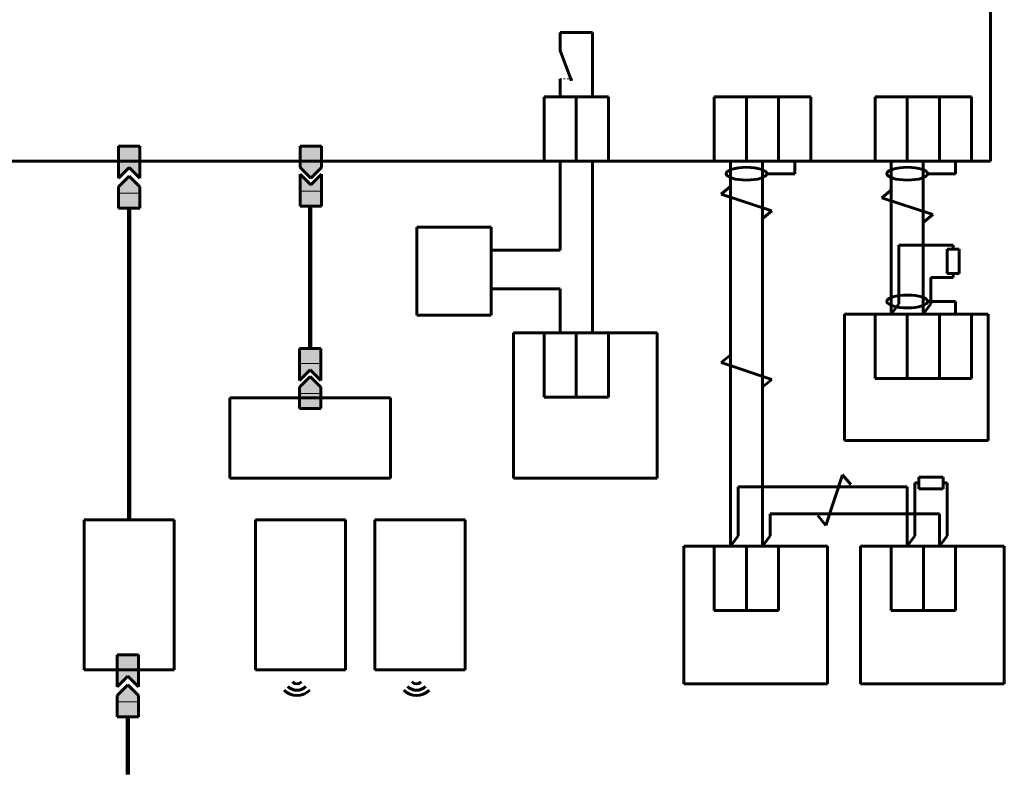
# Model space of a CAD drawing. Header units: millimetres. Extents: x 0 to 1680, y 0 to 297.
# Tile 8 of 12: x 569 to 722, y 99 to 217. Entities that reach past the tile are written whole.
import ezdxf

# ---------------------------------------------------------------- set-up
doc = ezdxf.new("R2010")
doc.units = ezdxf.units.MM
for name, pattern in [('K5LT_AUXILIARY', [0]), ('K5LT_BASIC', [0]), ('K5LT_REINFORCED', [0]), ('K5LT_THIN', [0])]:
    doc.linetypes.add(name, pattern=pattern)
doc.layers.add('Системный слой (1)', color=7, linetype='Continuous', true_color=0x909090)

# ---------------------------------------------------------------- blocks, each defined once
blk = doc.blocks.new('U109')
at = {"layer": 'Системный слой (1)', "color": 5, "linetype": 'K5LT_BASIC', "lineweight": 60, "true_color": 0x0000ff}
for p, q in [((552.19, 250.54), (719.8, 250.54)), ((552.19, 194.54), (552.19, 250.54)), ((719.8, 250.54), (719.8, 194.54)), ((719.8, 194.54), (552.19, 194.54))]:
    blk.add_line(p, q, dxfattribs=at)
blk = doc.blocks.new('U135')
at = {"layer": 'Системный слой (1)', "color": 5, "linetype": 'K5LT_BASIC', "lineweight": 60, "true_color": 0x0000ff}
for p, q in [((676.85, 204.54), (681.85, 204.54)), ((676.85, 194.54), (676.85, 204.54)), ((681.85, 204.54), (681.85, 194.54)), ((681.85, 194.54), (676.85, 194.54))]:
    blk.add_line(p, q, dxfattribs=at)
blk = doc.blocks.new('U136')
at = {"layer": 'Системный слой (1)', "color": 5, "linetype": 'K5LT_BASIC', "lineweight": 60, "true_color": 0x0000ff}
for p, q in [((681.85, 204.54), (686.85, 204.54)), ((681.85, 194.54), (681.85, 204.54)), ((686.85, 204.54), (686.85, 194.54)), ((686.85, 194.54), (681.85, 194.54))]:
    blk.add_line(p, q, dxfattribs=at)
blk = doc.blocks.new('U137')
at = {"layer": 'Системный слой (1)', "color": 5, "linetype": 'K5LT_BASIC', "lineweight": 60, "true_color": 0x0000ff}
for p, q in [((686.85, 204.54), (691.85, 204.54)), ((686.85, 194.54), (686.85, 204.54)), ((691.85, 204.54), (691.85, 194.54)), ((691.85, 194.54), (686.85, 194.54))]:
    blk.add_line(p, q, dxfattribs=at)
blk = doc.blocks.new('U138')
at = {"layer": 'Системный слой (1)', "color": 5, "linetype": 'K5LT_BASIC', "lineweight": 60, "true_color": 0x0000ff}
for p, q in [((701.85, 204.54), (706.85, 204.54)), ((701.85, 194.54), (701.85, 204.54)), ((706.85, 204.54), (706.85, 194.54)), ((706.85, 194.54), (701.85, 194.54))]:
    blk.add_line(p, q, dxfattribs=at)
blk = doc.blocks.new('U139')
at = {"layer": 'Системный слой (1)', "color": 5, "linetype": 'K5LT_BASIC', "lineweight": 60, "true_color": 0x0000ff}
for p, q in [((706.85, 204.54), (711.85, 204.54)), ((706.85, 194.54), (706.85, 204.54)), ((711.85, 204.54), (711.85, 194.54)), ((711.85, 194.54), (706.85, 194.54))]:
    blk.add_line(p, q, dxfattribs=at)
blk = doc.blocks.new('U140')
at = {"layer": 'Системный слой (1)', "color": 5, "linetype": 'K5LT_BASIC', "lineweight": 60, "true_color": 0x0000ff}
for p, q in [((711.85, 204.54), (716.85, 204.54)), ((711.85, 194.54), (711.85, 204.54)), ((716.85, 204.54), (716.85, 194.54)), ((716.85, 194.54), (711.85, 194.54))]:
    blk.add_line(p, q, dxfattribs=at)
blk = doc.blocks.new('U141')
at = {"layer": 'Системный слой (1)', "color": 5, "linetype": 'K5LT_BASIC', "lineweight": 60, "true_color": 0x0000ff}
for p, q in [((601.52, 157.74), (626.52, 157.74)), ((601.52, 145.22), (601.52, 157.74)), ((626.52, 157.74), (626.52, 145.22)), ((626.52, 145.22), (601.52, 145.22))]:
    blk.add_line(p, q, dxfattribs=at)
blk = doc.blocks.new('U142')
at = {"layer": 'Системный слой (1)', "color": 5, "linetype": 'K5LT_BASIC', "lineweight": 60, "true_color": 0x0000ff}
for p, q in [((701.85, 170.75), (706.85, 170.75)), ((701.85, 160.75), (701.85, 170.75)), ((706.85, 170.75), (706.85, 160.75)), ((706.85, 160.75), (701.85, 160.75))]:
    blk.add_line(p, q, dxfattribs=at)
blk = doc.blocks.new('U143')
at = {"layer": 'Системный слой (1)', "color": 5, "linetype": 'K5LT_BASIC', "lineweight": 60, "true_color": 0x0000ff}
for p, q in [((706.85, 170.75), (711.85, 170.75)), ((706.85, 160.75), (706.85, 170.75)), ((711.85, 170.75), (711.85, 160.75)), ((711.85, 160.75), (706.85, 160.75))]:
    blk.add_line(p, q, dxfattribs=at)
blk = doc.blocks.new('U144')
at = {"layer": 'Системный слой (1)', "color": 5, "linetype": 'K5LT_BASIC', "lineweight": 60, "true_color": 0x0000ff}
for p, q in [((697.09, 170.75), (719.44, 170.75)), ((697.09, 151.09), (697.09, 170.75)), ((719.44, 170.75), (719.44, 151.09)), ((719.44, 151.09), (697.09, 151.09))]:
    blk.add_line(p, q, dxfattribs=at)
blk = doc.blocks.new('U145')
at = {"layer": 'Системный слой (1)', "color": 5, "linetype": 'K5LT_BASIC', "lineweight": 60, "true_color": 0x0000ff}
for p, q in [((711.85, 170.75), (716.85, 170.75)), ((711.85, 160.75), (711.85, 170.75)), ((716.85, 170.75), (716.85, 160.75)), ((716.85, 160.75), (711.85, 160.75))]:
    blk.add_line(p, q, dxfattribs=at)
blk = doc.blocks.new('U146')
at = {"layer": 'Системный слой (1)', "color": 5, "linetype": 'K5LT_BASIC', "lineweight": 60, "true_color": 0x0000ff}
for p, q in [((672.09, 134.69), (694.44, 134.69)), ((672.09, 113.25), (672.09, 134.69)), ((694.44, 134.69), (694.44, 113.25)), ((694.44, 113.25), (672.09, 113.25))]:
    blk.add_line(p, q, dxfattribs=at)
blk = doc.blocks.new('U147')
at = {"layer": 'Системный слой (1)', "color": 5, "linetype": 'K5LT_BASIC', "lineweight": 60, "true_color": 0x0000ff}
for p, q in [((676.85, 134.69), (681.85, 134.69)), ((676.85, 124.69), (676.85, 134.69)), ((681.85, 134.69), (681.85, 124.69)), ((681.85, 124.69), (676.85, 124.69))]:
    blk.add_line(p, q, dxfattribs=at)
blk = doc.blocks.new('U148')
at = {"layer": 'Системный слой (1)', "color": 5, "linetype": 'K5LT_BASIC', "lineweight": 60, "true_color": 0x0000ff}
for p, q in [((681.85, 134.69), (686.85, 134.69)), ((681.85, 124.69), (681.85, 134.69)), ((686.85, 134.69), (686.85, 124.69)), ((686.85, 124.69), (681.85, 124.69))]:
    blk.add_line(p, q, dxfattribs=at)
blk = doc.blocks.new('U149')
at = {"layer": 'Системный слой (1)', "color": 5, "linetype": 'K5LT_BASIC', "lineweight": 60, "true_color": 0x0000ff}
for p, q in [((699.6, 134.69), (721.94, 134.69)), ((699.6, 113.25), (699.6, 134.69)), ((721.94, 134.69), (721.94, 113.25)), ((721.94, 113.25), (699.6, 113.25))]:
    blk.add_line(p, q, dxfattribs=at)
blk = doc.blocks.new('U150')
at = {"layer": 'Системный слой (1)', "color": 5, "linetype": 'K5LT_BASIC', "lineweight": 60, "true_color": 0x0000ff}
for p, q in [((704.36, 134.69), (709.36, 134.69)), ((704.36, 124.69), (704.36, 134.69)), ((709.36, 134.69), (709.36, 124.69)), ((709.36, 124.69), (704.36, 124.69))]:
    blk.add_line(p, q, dxfattribs=at)
blk = doc.blocks.new('U151')
at = {"layer": 'Системный слой (1)', "color": 5, "linetype": 'K5LT_BASIC', "lineweight": 60, "true_color": 0x0000ff}
for p, q in [((709.36, 134.69), (714.36, 134.69)), ((709.36, 124.69), (709.36, 134.69)), ((714.36, 134.69), (714.36, 124.69)), ((714.36, 124.69), (709.36, 124.69))]:
    blk.add_line(p, q, dxfattribs=at)
blk = doc.blocks.new('U152')
at = {"layer": 'Системный слой (1)', "color": 5, "linetype": 'K5LT_BASIC', "lineweight": 60, "true_color": 0x0000ff}
for p, q in [((708.68, 145.42), (712.45, 145.42)), ((708.68, 143.59), (708.68, 145.42)), ((712.45, 145.42), (712.45, 143.59)), ((712.45, 143.59), (708.68, 143.59))]:
    blk.add_line(p, q, dxfattribs=at)
blk = doc.blocks.new('U153')
at = {"layer": 'Системный слой (1)', "color": 5, "linetype": 'K5LT_BASIC', "lineweight": 60, "true_color": 0x0000ff}
for p, q in [((650.39, 204.54), (655.39, 204.54)), ((650.39, 194.54), (650.39, 204.54)), ((655.39, 204.54), (655.39, 194.54)), ((655.39, 194.54), (650.39, 194.54))]:
    blk.add_line(p, q, dxfattribs=at)
blk = doc.blocks.new('U154')
at = {"layer": 'Системный слой (1)', "color": 5, "linetype": 'K5LT_BASIC', "lineweight": 60, "true_color": 0x0000ff}
for p, q in [((655.39, 204.54), (660.39, 204.54)), ((655.39, 194.54), (655.39, 204.54)), ((660.39, 204.54), (660.39, 194.54)), ((660.39, 194.54), (655.39, 194.54))]:
    blk.add_line(p, q, dxfattribs=at)
blk = doc.blocks.new('U155')
at = {"layer": 'Системный слой (1)', "color": 5, "linetype": 'K5LT_BASIC', "lineweight": 60, "true_color": 0x0000ff}
for p, q in [((650.39, 167.83), (655.39, 167.83)), ((650.39, 157.83), (650.39, 167.83)), ((655.39, 167.83), (655.39, 157.83)), ((655.39, 157.83), (650.39, 157.83))]:
    blk.add_line(p, q, dxfattribs=at)
blk = doc.blocks.new('U156')
at = {"layer": 'Системный слой (1)', "color": 5, "linetype": 'K5LT_BASIC', "lineweight": 60, "true_color": 0x0000ff}
for p, q in [((655.39, 167.83), (660.39, 167.83)), ((655.39, 157.83), (655.39, 167.83)), ((660.39, 167.83), (660.39, 157.83)), ((660.39, 157.83), (655.39, 157.83))]:
    blk.add_line(p, q, dxfattribs=at)
blk = doc.blocks.new('U157')
at = {"layer": 'Системный слой (1)', "color": 5, "linetype": 'K5LT_BASIC', "lineweight": 60, "true_color": 0x0000ff}
for p, q in [((645.63, 167.83), (667.97, 167.83)), ((645.63, 145.22), (645.63, 167.83)), ((667.97, 167.83), (667.97, 145.22)), ((667.97, 145.22), (645.63, 145.22))]:
    blk.add_line(p, q, dxfattribs=at)
blk = doc.blocks.new('U160')
at = {"layer": 'Системный слой (1)', "color": 5, "linetype": 'K5LT_BASIC', "lineweight": 60, "true_color": 0x0000ff}
for p, q in [((630.62, 170.59), (630.62, 184.26)), ((630.62, 184.26), (642.18, 184.26)), ((642.18, 184.26), (642.18, 170.59)), ((642.18, 170.59), (630.62, 170.59))]:
    blk.add_line(p, q, dxfattribs=at)
blk = doc.blocks.new('U161')
at = {"layer": 'Системный слой (1)', "color": 5, "linetype": 'K5LT_BASIC', "lineweight": 60, "true_color": 0x0000ff}
for p, q in [((630.62, 170.59), (630.62, 184.26)), ((630.62, 184.26), (642.18, 184.26)), ((642.18, 184.26), (642.18, 170.59)), ((642.18, 170.59), (630.62, 170.59))]:
    blk.add_line(p, q, dxfattribs=at)
blk = doc.blocks.new('U162')
at = {"layer": 'Системный слой (1)', "color": 5, "linetype": 'K5LT_BASIC', "lineweight": 60, "true_color": 0x0000ff}
for p, q in [((713.08, 177.06), (713.08, 180.82)), ((713.08, 180.82), (714.91, 180.82)), ((714.91, 180.82), (714.91, 177.06)), ((714.91, 177.06), (713.08, 177.06))]:
    blk.add_line(p, q, dxfattribs=at)
blk = doc.blocks.new('U163')
at = {"layer": 'Системный слой (1)', "color": 5, "linetype": 'K5LT_BASIC', "lineweight": 60, "true_color": 0x0000ff}
for p, q in [((578.86, 138.78), (592.86, 138.78)), ((578.86, 115.46), (578.86, 138.78)), ((592.86, 138.78), (592.86, 115.46)), ((592.86, 115.46), (578.86, 115.46))]:
    blk.add_line(p, q, dxfattribs=at)
blk = doc.blocks.new('U164')
at = {"layer": 'Системный слой (1)', "color": 5, "linetype": 'K5LT_BASIC', "lineweight": 60, "true_color": 0x0000ff}
for p, q in [((605.5, 138.78), (619.5, 138.78)), ((605.5, 115.46), (605.5, 138.78)), ((619.5, 138.78), (619.5, 115.46)), ((619.5, 115.46), (605.5, 115.46))]:
    blk.add_line(p, q, dxfattribs=at)
blk = doc.blocks.new('U165')
at = {"layer": 'Системный слой (1)', "color": 5, "linetype": 'K5LT_BASIC', "lineweight": 60, "true_color": 0x0000ff}
for p, q in [((624.09, 138.78), (638.09, 138.78)), ((624.09, 115.46), (624.09, 138.78)), ((638.09, 138.78), (638.09, 115.46)), ((638.09, 115.46), (624.09, 115.46))]:
    blk.add_line(p, q, dxfattribs=at)
blk = doc.blocks.new('U211')
at = {"layer": 'Системный слой (1)', "true_color": 0xffffff}
blk.add_hatch(color=7, dxfattribs=at).paths.add_polyline_path([(615.77, 187.53), (615.77, 192.53), (614.11, 190.86), (612.44, 192.53), (612.44, 187.53)])
at = {"layer": 'Системный слой (1)', "color": 5, "linetype": 'K5LT_BASIC', "lineweight": 60, "true_color": 0x0000ff}
for p, q in [((614.11, 190.86), (612.44, 192.53)), ((612.44, 192.53), (612.44, 187.53)), ((615.77, 192.53), (614.11, 190.86)), ((615.77, 187.53), (615.77, 192.53)), ((612.44, 187.53), (615.77, 187.53))]:
    blk.add_line(p, q, dxfattribs=at)
at = {"layer": 'Системный слой (1)', "color": 9, "linetype": 'K5LT_AUXILIARY', "lineweight": 18, "true_color": 0xdca5c1}
blk.add_line((615.77, 189.86), (612.44, 189.86), dxfattribs=at)
blk = doc.blocks.new('U212')
at = {"layer": 'Системный слой (1)', "true_color": 0xffffff}
blk.add_hatch(color=7, dxfattribs=at).paths.add_polyline_path([(615.77, 193.54), (615.77, 196.88), (612.44, 196.88), (612.44, 193.54), (614.11, 191.88)])
at = {"layer": 'Системный слой (1)', "color": 5, "linetype": 'K5LT_BASIC', "lineweight": 60, "true_color": 0x0000ff}
for p, q in [((612.44, 196.88), (612.44, 193.54)), ((615.77, 196.88), (612.44, 196.88)), ((615.77, 193.54), (615.77, 196.88)), ((612.44, 193.54), (614.11, 191.88)), ((614.11, 191.88), (615.77, 193.54))]:
    blk.add_line(p, q, dxfattribs=at)
at = {"layer": 'Системный слой (1)', "color": 9, "linetype": 'K5LT_AUXILIARY', "lineweight": 18, "true_color": 0xdca5c1}
blk.add_line((615.77, 194.54), (612.44, 194.54), dxfattribs=at)
blk = doc.blocks.new('U220')
at = {"layer": 'Системный слой (1)', "true_color": 0xffffff}
blk.add_hatch(color=7, dxfattribs=at).paths.add_polyline_path([(587.53, 191.88), (587.53, 196.88), (584.2, 196.88), (584.2, 191.88), (585.86, 193.54)])
at = {"layer": 'Системный слой (1)', "color": 5, "linetype": 'K5LT_BASIC', "lineweight": 60, "true_color": 0x0000ff}
for p, q in [((584.2, 196.88), (584.2, 191.88)), ((587.53, 196.88), (584.2, 196.88)), ((587.53, 191.88), (587.53, 196.88)), ((584.2, 191.88), (585.86, 193.54)), ((585.86, 193.54), (587.53, 191.88))]:
    blk.add_line(p, q, dxfattribs=at)
at = {"layer": 'Системный слой (1)', "color": 9, "linetype": 'K5LT_AUXILIARY', "lineweight": 18, "true_color": 0xdca5c1}
blk.add_line((584.2, 194.54), (587.53, 194.54), dxfattribs=at)
blk = doc.blocks.new('U221')
at = {"layer": 'Системный слой (1)', "true_color": 0xffffff}
blk.add_hatch(color=7, dxfattribs=at).paths.add_polyline_path([(615.67, 160.42), (615.67, 165.42), (612.33, 165.42), (612.33, 160.42), (614, 162.08)])
at = {"layer": 'Системный слой (1)', "color": 5, "linetype": 'K5LT_BASIC', "lineweight": 60, "true_color": 0x0000ff}
for p, q in [((612.33, 165.42), (612.33, 160.42)), ((615.67, 165.42), (612.33, 165.42)), ((615.67, 160.42), (615.67, 165.42)), ((612.33, 160.42), (614, 162.08)), ((614, 162.08), (615.67, 160.42))]:
    blk.add_line(p, q, dxfattribs=at)
at = {"layer": 'Системный слой (1)', "color": 9, "linetype": 'K5LT_AUXILIARY', "lineweight": 18, "true_color": 0xdca5c1}
blk.add_line((612.33, 163.08), (615.67, 163.08), dxfattribs=at)
blk = doc.blocks.new('U222')
at = {"layer": 'Системный слой (1)', "true_color": 0xffffff}
blk.add_hatch(color=7, dxfattribs=at).paths.add_polyline_path([(615.67, 156.07), (615.67, 159.4), (614, 161.07), (612.33, 159.4), (612.33, 156.07)])
at = {"layer": 'Системный слой (1)', "color": 5, "linetype": 'K5LT_BASIC', "lineweight": 60, "true_color": 0x0000ff}
for p, q in [((614, 161.07), (612.33, 159.4)), ((615.67, 159.4), (614, 161.07)), ((612.33, 159.4), (612.33, 156.07)), ((615.67, 156.07), (615.67, 159.4)), ((612.33, 156.07), (615.67, 156.07))]:
    blk.add_line(p, q, dxfattribs=at)
at = {"layer": 'Системный слой (1)', "color": 9, "linetype": 'K5LT_AUXILIARY', "lineweight": 18, "true_color": 0xdca5c1}
blk.add_line((612.33, 158.4), (615.67, 158.4), dxfattribs=at)
blk = doc.blocks.new('U229')
at = {"layer": 'Системный слой (1)', "true_color": 0xffffff}
blk.add_hatch(color=7, dxfattribs=at).paths.add_polyline_path([(587.53, 187.21), (587.53, 190.54), (585.86, 192.21), (584.2, 190.54), (584.2, 187.21)])
at = {"layer": 'Системный слой (1)', "color": 5, "linetype": 'K5LT_BASIC', "lineweight": 60, "true_color": 0x0000ff}
for p, q in [((585.86, 192.21), (584.2, 190.54)), ((587.53, 190.54), (585.86, 192.21)), ((584.2, 190.54), (584.2, 187.21)), ((587.53, 187.21), (587.53, 190.54)), ((584.2, 187.21), (587.53, 187.21))]:
    blk.add_line(p, q, dxfattribs=at)
at = {"layer": 'Системный слой (1)', "color": 9, "linetype": 'K5LT_AUXILIARY', "lineweight": 18, "true_color": 0xdca5c1}
blk.add_line((584.2, 189.54), (587.53, 189.54), dxfattribs=at)
blk = doc.blocks.new('U230')
at = {"layer": 'Системный слой (1)', "true_color": 0xffffff}
blk.add_hatch(color=7, dxfattribs=at).paths.add_polyline_path([(587.34, 112.79), (587.34, 117.79), (584.01, 117.79), (584.01, 112.79), (585.67, 114.46)])
at = {"layer": 'Системный слой (1)', "color": 5, "linetype": 'K5LT_BASIC', "lineweight": 60, "true_color": 0x0000ff}
for p, q in [((584.01, 117.79), (584.01, 112.79)), ((587.34, 117.79), (584.01, 117.79)), ((587.34, 112.79), (587.34, 117.79)), ((584.01, 112.79), (585.67, 114.46)), ((585.67, 114.46), (587.34, 112.79))]:
    blk.add_line(p, q, dxfattribs=at)
at = {"layer": 'Системный слой (1)', "color": 9, "linetype": 'K5LT_AUXILIARY', "lineweight": 18, "true_color": 0xdca5c1}
blk.add_line((584.01, 115.46), (587.34, 115.46), dxfattribs=at)
blk = doc.blocks.new('U231')
at = {"layer": 'Системный слой (1)', "true_color": 0xffffff}
blk.add_hatch(color=7, dxfattribs=at).paths.add_polyline_path([(587.34, 108.13), (587.34, 111.46), (585.67, 113.13), (584.01, 111.46), (584.01, 108.13)])
at = {"layer": 'Системный слой (1)', "color": 5, "linetype": 'K5LT_BASIC', "lineweight": 60, "true_color": 0x0000ff}
for p, q in [((585.67, 113.13), (584.01, 111.46)), ((587.34, 111.46), (585.67, 113.13)), ((584.01, 111.46), (584.01, 108.13)), ((587.34, 108.13), (587.34, 111.46)), ((584.01, 108.13), (587.34, 108.13))]:
    blk.add_line(p, q, dxfattribs=at)
at = {"layer": 'Системный слой (1)', "color": 9, "linetype": 'K5LT_AUXILIARY', "lineweight": 18, "true_color": 0xdca5c1}
blk.add_line((584.01, 110.46), (587.34, 110.46), dxfattribs=at)

msp = doc.modelspace()

# ---------------------------------------------------------------- linework, layer by layer
at = {"layer": 'Системный слой (1)', "color": 5, "linetype": 'K5LT_BASIC', "lineweight": 60, "true_color": 0x0000ff}
for p, q in [((652.89, 214.54), (652.89, 211.74)), ((657.89, 214.54), (652.89, 214.54)), ((657.89, 204.54), (657.89, 214.54)), ((652.89, 211.74), (654.65, 207.03)), ((652.89, 207.35), (652.89, 204.54)), ((652.89, 194.54), (652.89, 180.68)), ((652.89, 189.54), (652.89, 194.54)), ((657.89, 194.54), (657.89, 167.83)), ((679.35, 194.54), (679.35, 139.69)), ((684.35, 139.69), (684.35, 194.54)), ((689.35, 194.54), (689.35, 192.58)), ((704.35, 194.54), (704.35, 170.75)), ((709.35, 170.75), (709.35, 194.54)), ((714.35, 194.54), (714.35, 192.58)), ((689.35, 192.58), (685.03, 192.58)), ((714.35, 192.58), (710.03, 192.58)), ((677.92, 189.41), (679.46, 190.68)), ((702.92, 188.83), (704.46, 190.1)), ((677.92, 189.41), (685.81, 186.8)), ((702.92, 188.83), (710.81, 186.22)), ((684.26, 185.53), (685.81, 186.8)), ((709.26, 184.95), (710.81, 186.22)), ((652.89, 180.68), (642.18, 180.68)), ((705.54, 172.35), (705.54, 181.46)), ((713.99, 181.46), (705.54, 181.46)), ((713.99, 181.46), (713.99, 180.82)), ((710.54, 172.35), (710.54, 176.46)), ((710.54, 176.46), (713.99, 176.46)), ((713.99, 177.06), (713.99, 176.46)), ((652.89, 174.7), (642.18, 174.7)), ((652.89, 174.7), (652.89, 167.83)), ((652.89, 172.83), (652.89, 167.83)), ((704.35, 170.75), (705.54, 172.35)), ((709.35, 170.75), (710.54, 172.35)), ((714.35, 172.72), (710.03, 172.72)), ((714.35, 170.75), (714.35, 172.72)), ((677.92, 163.21), (679.46, 164.48)), ((677.92, 163.21), (685.81, 160.59)), ((684.26, 159.33), (685.81, 160.59)), ((696.81, 145.78), (694.2, 137.89)), ((696.81, 145.78), (698.08, 144.24)), ((680.54, 136.28), (680.54, 143.92)), ((680.54, 143.92), (706.86, 143.92)), ((706.86, 143.92), (706.86, 134.69)), ((708.04, 136.28), (708.04, 144.51)), ((708.04, 144.51), (708.68, 144.51)), ((712.45, 144.51), (713.04, 144.51)), ((713.04, 136.28), (713.04, 144.51)), ((679.35, 139.69), (679.35, 134.69)), ((684.35, 139.69), (684.35, 134.69)), ((685.54, 136.28), (685.54, 139.69)), ((685.54, 139.69), (711.86, 139.69)), ((692.93, 139.44), (694.2, 137.89)), ((711.86, 139.69), (711.86, 134.69)), ((679.35, 134.69), (680.54, 136.28)), ((684.35, 134.69), (685.54, 136.28)), ((706.86, 134.69), (708.04, 136.28)), ((711.86, 134.69), (713.04, 136.28))]:
    msp.add_line(p, q, dxfattribs=at)
at = {"layer": 'Системный слой (1)', "color": 7, "linetype": 'K5LT_THIN', "lineweight": 18}
for p, q in [((652.89, 207.35), (653.14, 207.35)), ((653.4, 207.35), (653.68, 207.35)), ((653.97, 207.35), (654.29, 207.35)), ((654.45, 207.35), (654.85, 207.35))]:
    msp.add_line(p, q, dxfattribs=at)
at = {"layer": 'Системный слой (1)', "color": 134, "linetype": 'K5LT_REINFORCED', "lineweight": 100, "true_color": 0x009696}
for p, q in [((585.86, 187.21), (585.86, 138.78)), ((614, 165.42), (614, 187.53)), ((585.67, 108.13), (585.67, 99.18))]:
    msp.add_line(p, q, dxfattribs=at)
at = {"layer": 'Системный слой (1)', "color": 5, "linetype": 'K5LT_BASIC', "lineweight": 60, "true_color": 0x0000ff}
for centre, radius in [((611.95, 114.27), 1), ((630.54, 114.27), 1), ((611.95, 114.27), 2.83), ((611.95, 114.27), 2), ((630.54, 114.27), 2.83), ((630.54, 114.27), 2)]:
    msp.add_arc(centre, radius, 225.3539, 314.7359, dxfattribs=at)
for centre in [(681.86, 192.58), (706.86, 192.58), (706.86, 172.72)]:
    msp.add_ellipse(centre, major_axis=(3.17, 0), ratio=0.315172, dxfattribs=at)

# ---------------------------------------------------------------- block references
at = {"layer": 'Системный слой (1)'}
for name in ['U109', 'U153', 'U154', 'U135', 'U136', 'U137', 'U138', 'U139', 'U140', 'U220', 'U212', 'U229', 'U211', 'U160', 'U161', 'U162', 'U144', 'U142', 'U143', 'U145', 'U157', 'U155', 'U156', 'U221', 'U222', 'U141', 'U152', 'U163', 'U164', 'U165', 'U146', 'U147', 'U148', 'U149', 'U150', 'U151', 'U230', 'U231']:
    msp.add_blockref(name, (0, 0), dxfattribs=at)

doc.saveas('drawing.dxf')
